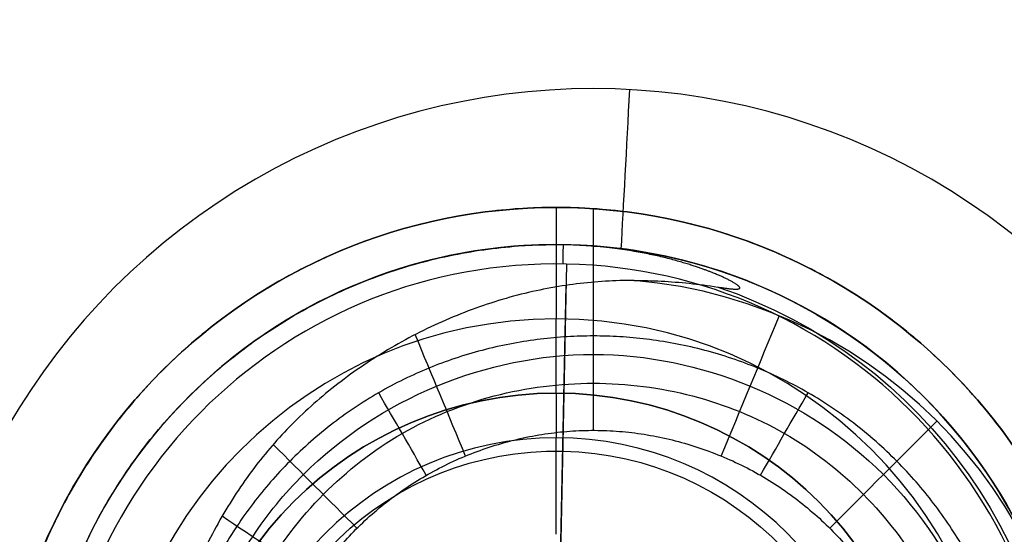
# Model space of a CAD drawing. Header units: centimetres. Extents: x -10.1 to 10.1, y -10.1 to 10.1.
# Tile 200 of 256: x -9.536 to -8.873, y 0.155 to 0.501. Entities that reach past the tile are written whole.
import ezdxf

# ---------------------------------------------------------------- set-up
doc = ezdxf.new("R2010")
doc.units = ezdxf.units.CM
doc.layers.add('Default', color=7, linetype='Continuous', true_color=0x000000)

msp = doc.modelspace()

# ---------------------------------------------------------------- linework, layer by layer
at = {"layer": 'Default'}
for p, q in [((-9.175, 0.375, -0.02), (-9.175, 0.3, -0.02)), ((-9.15, 0.2885, -0.45133), (-9.15, 0.37417, -0.56555)), ((-9.16773, 0.34992, -0.687), (-9.16773, 0.34992, -0.66301)), ((-9.168, 0.33693, -0.7), (-9.17292, 0.09998, -0.7)), ((-9.17188, 0.14997, -0.50996), (-9.16829, 0.32268, -0.63092)), ((-9.175, 0.25, -0.07), (-9.175, 0.3, -0.07)), ((-9.175, 0.155, -0.45), (-9.175, 0.22, -0.45))]:
    msp.add_line(p, q, dxfattribs=at)
at = {"layer": 'Default', "extrusion": (0, 0, -1)}
for centre, radius, start, end in [((0, 0, -0.1), 10.05, 0, 180), ((0, 0, 0.3), 10.05, 0, 180), ((9.175, 0, 0.02), 0.375, 270, 90), ((9.175, 0, 0.02), 0.375, 90, 270), ((9.175, 0, 0.66301), 0.35, 85.83181, 181.19079), ((9.175, 0, 0.64254), 0.33934, 108.68064, 181.19079), ((9.175, 0, 0.07), 0.25, 270, 90), ((9.175, 0, 0.42), 0.25, 90, 270), ((9.175, 0, 0.07), 0.25, 90, 270), ((9.175, 0, 0.55268), 0.21101, 1.19079, 181.19078)]:
    msp.add_arc(centre, radius, start, end, dxfattribs=at)
at = {"layer": 'Default'}
for centre, radius, start, end in [((0, 0, -0.7), 10.05, 0, 180), ((-9.175, 0, -0.31), 0.375, 90, 270), ((-9.175, 0, -0.29389), 0.375, 270, 90), ((-9.175, 0, -0.687), 0.35, 358.80921, 178.80921), ((-9.175, 0, -0.67501), 0.35, 358.80921, 139.00248), ((-9.175, 0, -0.7), 0.337, 358.80921, 178.80921), ((-9.175, 0, -0.7), 0.337, 358.80921, 178.80921), ((-9.175, 0, -0.02), 0.3, 90, 270), ((-9.175, 0, -0.07), 0.3, 90, 270), ((-9.175, 0, -0.045), 0.3, 90, 270), ((-9.175, 0, -0.02), 0.3, 270, 90), ((-9.175, 0, -0.07), 0.3, 270, 90), ((-9.175, 0, -0.045), 0.3, 270, 90), ((-9.175, 0, -0.42), 0.25, 90, 270), ((-9.175, 0, -0.245), 0.25, 90, 270), ((-9.175, 0, -0.245), 0.25, 270, 90), ((-9.175, 0, -0.45), 0.22, 90, 270), ((-9.175, 0, -0.45), 0.22, 270, 90)]:
    msp.add_arc(centre, radius, start, end, dxfattribs=at)
at = {"layer": 'Default', "extrusion": (-7.23776e-08, -4.1575e-05, 1)}
msp.add_arc((-9.15, -0.00002, -0.7), 0.45498, 359.99843, 180.00401, dxfattribs=at)
at = {"layer": 'Default', "extrusion": (0.998543, -0.053958, -4.36494e-06)}
msp.add_arc((-0.03873, -0.54003, -9.13667), 0.15999, 227.74379, 270.00127, dxfattribs=at)
at = {"layer": 'Default', "extrusion": (0.999906, -0.013745, 0)}
msp.add_arc((0.21089, -0.687, -9.17413), 0.013, 270, 0, dxfattribs=at)
at = {"layer": 'Default', "extrusion": (0.999872, -0.016019, 0)}
msp.add_arc((0.17802, -0.66301, -9.17382), 0.025, 0, 4.3025, dxfattribs=at)
at = {"layer": 'Default', "extrusion": (-4.47104e-05, -2.73751e-05, 1)}
msp.add_arc((-9.15001, -0.00001, -0.63561), 0.32698, 359.99861, 85.19397, dxfattribs=at)
at = {"layer": 'Default'}
for points, degree in [([(-9.175, 0.375, -0.56778), (-9.1832, 0.375, -0.5685), (-9.1996, 0.37446, -0.56995), (-9.22409, 0.37204, -0.57211), (-9.24836, 0.36803, -0.57424), (-9.27233, 0.36243, -0.57634), (-9.29586, 0.35527, -0.57838), (-9.31888, 0.34659, -0.58038), (-9.34127, 0.33642, -0.58231), (-9.36293, 0.32482, -0.58418), (-9.3838, 0.31181, -0.58597), (-9.40376, 0.29748, -0.58767), (-9.42273, 0.28188, -0.58929), (-9.44065, 0.26506, -0.59081), (-9.45741, 0.24713, -0.59223), (-9.47296, 0.22813, -0.59354), (-9.48724, 0.20817, -0.59474), (-9.50017, 0.18733, -0.59583), (-9.51171, 0.16568, -0.5968), (-9.52181, 0.14334, -0.59765), (-9.53043, 0.12039, -0.59837), (-9.53753, 0.09692, -0.59896), (-9.54309, 0.07305, -0.59942), (-9.54707, 0.04887, -0.59976), (-9.54947, 0.02449, -0.59996), (-9.55, 0.00816, -0.6), (-9.55, 0, -0.6)], 3), ([(-9.175, 0.375, -0.02), (-9.175, 0.375, -0.29389), (-9.175, 0.375, -0.56778)], 2), ([(-8.8, 0, -0.53333), (-8.8, 0.00816, -0.53333), (-8.80053, 0.02448, -0.53338), (-8.80293, 0.04886, -0.53361), (-8.80691, 0.07303, -0.53399), (-8.81246, 0.09688, -0.53452), (-8.81955, 0.12034, -0.53519), (-8.82816, 0.14328, -0.53601), (-8.83826, 0.16562, -0.53696), (-8.84979, 0.18726, -0.53805), (-8.86272, 0.2081, -0.53927), (-8.87698, 0.22806, -0.54061), (-8.89253, 0.24706, -0.54206), (-8.90928, 0.26499, -0.54363), (-8.92719, 0.28181, -0.54529), (-8.94616, 0.29742, -0.54705), (-8.96612, 0.31176, -0.5489), (-8.98699, 0.32478, -0.55082), (-9.00866, 0.33639, -0.5528), (-9.03106, 0.34657, -0.55484), (-9.05409, 0.35526, -0.55694), (-9.07763, 0.36242, -0.55907), (-9.1016, 0.36802, -0.56123), (-9.12589, 0.37204, -0.5634), (-9.15039, 0.37446, -0.56559), (-9.1668, 0.375, -0.56705), (-9.175, 0.375, -0.56778)], 3), ([(-9.52492, 0.00727, -0.67857), (-9.52476, 0.0151, -0.67856), (-9.52391, 0.03075, -0.67853), (-9.52106, 0.05409, -0.67842), (-9.51666, 0.07717, -0.67825), (-9.5107, 0.09993, -0.67801), (-9.50326, 0.1222, -0.67772), (-9.49431, 0.14396, -0.67736), (-9.48394, 0.16504, -0.67694), (-9.47217, 0.1854, -0.67646), (-9.45907, 0.20491, -0.67592), (-9.4447, 0.22349, -0.67531), (-9.42908, 0.24109, -0.67463), (-9.41235, 0.25758, -0.6739), (-9.39453, 0.27293, -0.67309), (-9.37574, 0.28703, -0.67223), (-9.35603, 0.29986, -0.67129), (-9.33548, 0.31133, -0.6703), (-9.31425, 0.32139, -0.66924), (-9.29237, 0.33001, -0.66812), (-9.26998, 0.33714, -0.66693), (-9.2471, 0.34276, -0.66569), (-9.22386, 0.34684, -0.66438), (-9.20826, 0.3485, -0.66347), (-9.20044, 0.34907, -0.66301)], 3), ([(-9.06631, 0.32146, -0.64254), (-9.06581, 0.32138, -0.6426), (-9.06484, 0.32123, -0.64272), (-9.06348, 0.32103, -0.6429), (-9.06221, 0.32084, -0.64308), (-9.06102, 0.32067, -0.64326), (-9.05992, 0.32052, -0.64344), (-9.05891, 0.3204, -0.64362), (-9.05798, 0.32029, -0.6438), (-9.05712, 0.3202, -0.64398), (-9.05633, 0.32013, -0.64416), (-9.05561, 0.32007, -0.64434), (-9.05495, 0.32004, -0.64451), (-9.05436, 0.32002, -0.64469), (-9.05382, 0.32002, -0.64487), (-9.05333, 0.32004, -0.64505), (-9.05289, 0.32008, -0.64524), (-9.05249, 0.32014, -0.64544), (-9.05213, 0.32023, -0.64566), (-9.05182, 0.32036, -0.6459), (-9.05159, 0.32054, -0.64617), (-9.05147, 0.32079, -0.64648), (-9.0515, 0.3211, -0.6468), (-9.05167, 0.32144, -0.64711), (-9.05194, 0.32179, -0.64739), (-9.05232, 0.32217, -0.64767), (-9.05278, 0.32256, -0.64794), (-9.0533, 0.32296, -0.64819), (-9.0539, 0.32339, -0.64845), (-9.0546, 0.32384, -0.6487), (-9.0554, 0.32433, -0.64897), (-9.05629, 0.32485, -0.64923), (-9.05724, 0.32538, -0.64949), (-9.05825, 0.32591, -0.64975), (-9.05929, 0.32644, -0.64999), (-9.06035, 0.32697, -0.65023), (-9.06141, 0.32747, -0.65045), (-9.06246, 0.32796, -0.65066), (-9.06352, 0.32845, -0.65086), (-9.06463, 0.32894, -0.65107), (-9.06581, 0.32945, -0.65127), (-9.06707, 0.32998, -0.65149), (-9.06845, 0.33055, -0.65171), (-9.06997, 0.33117, -0.65195), (-9.07166, 0.33183, -0.65221), (-9.07354, 0.33254, -0.65248), (-9.07564, 0.33332, -0.65277), (-9.07799, 0.33415, -0.65309), (-9.0806, 0.33505, -0.65342), (-9.08353, 0.33601, -0.65378), (-9.08677, 0.33703, -0.65416), (-9.09038, 0.33811, -0.65457), (-9.09437, 0.33924, -0.655), (-9.09878, 0.34041, -0.65545), (-9.10347, 0.34158, -0.65591), (-9.10818, 0.34266, -0.65636), (-9.1131, 0.3437, -0.65681), (-9.11835, 0.34472, -0.65727), (-9.12404, 0.34572, -0.65775), (-9.1303, 0.3467, -0.65826), (-9.13724, 0.34763, -0.6588), (-9.145, 0.34848, -0.65939), (-9.15368, 0.34921, -0.66001), (-9.16341, 0.34975, -0.66069), (-9.17429, 0.35001, -0.66141), (-9.18648, 0.34988, -0.66218), (-9.19563, 0.34943, -0.66273), (-9.20044, 0.34907, -0.66301)], 3), ([(-9.12258, 0.32583, -0.63601), (-9.12899, 0.3259, -0.63535), (-9.14187, 0.32549, -0.63388), (-9.16123, 0.3238, -0.63172), (-9.18094, 0.32068, -0.62936), (-9.20111, 0.31613, -0.62688), (-9.22147, 0.3101, -0.62432), (-9.24183, 0.3026, -0.62174), (-9.26193, 0.29368, -0.6192), (-9.28149, 0.28345, -0.61677), (-9.30024, 0.27206, -0.61446), (-9.31794, 0.25967, -0.6123), (-9.33442, 0.24647, -0.61029), (-9.34953, 0.23265, -0.60841), (-9.36319, 0.21839, -0.60664), (-9.37565, 0.20351, -0.60488), (-9.38759, 0.18717, -0.60308), (-9.39879, 0.1695, -0.60132), (-9.40912, 0.15064, -0.59966), (-9.41839, 0.13078, -0.59819), (-9.42647, 0.11015, -0.59695), (-9.43324, 0.08906, -0.59599), (-9.43861, 0.06778, -0.59531), (-9.44256, 0.04661, -0.5949), (-9.44506, 0.02579, -0.59471), (-9.44581, 0.01228, -0.59469), (-9.44595, 0.00563, -0.59469)], 3), ([(-9.15, 0.22501, -0.50001), (-9.15, 0.25827, -0.54436), (-9.15, 0.29154, -0.58872), (-9.15, 0.3248, -0.63307)], 3), ([(-9.12258, 0.32583, -0.63601), (-9.11662, 0.32584, -0.63668), (-9.1045, 0.32561, -0.63808), (-9.08542, 0.32411, -0.64026), (-9.07271, 0.32246, -0.64176), (-9.06631, 0.32146, -0.64254)], 3), ([(-9.175, 0.3, -0.07), (-9.175, 0.3, -0.045), (-9.175, 0.3, -0.02)], 2), ([(-9.06398, 0.20763, -0.50001), (-9.05098, 0.23901, -0.54535), (-9.03798, 0.27038, -0.59068), (-9.02498, 0.30176, -0.63602)], 3), ([(-8.861, 0, -0.452), (-8.861, 0.00397, -0.452), (-8.86117, 0.01194, -0.45199), (-8.86195, 0.02407, -0.45196), (-8.86325, 0.03614, -0.45192), (-8.86501, 0.04788, -0.45187), (-8.86724, 0.05943, -0.45181), (-8.87015, 0.07178, -0.45175), (-8.87409, 0.08567, -0.45168), (-8.87968, 0.10193, -0.4516), (-8.88693, 0.11935, -0.45155), (-8.89547, 0.13656, -0.45152), (-8.90494, 0.15289, -0.45152), (-8.91532, 0.16844, -0.45156), (-8.92658, 0.18318, -0.45162), (-8.93883, 0.19729, -0.45171), (-8.95233, 0.21093, -0.45181), (-8.96711, 0.22397, -0.4519), (-8.98282, 0.23599, -0.45198), (-8.99914, 0.24677, -0.45201), (-9.01588, 0.25621, -0.45198), (-9.03276, 0.26429, -0.4519), (-9.05001, 0.2712, -0.45179), (-9.06799, 0.27708, -0.45166), (-9.08665, 0.28184, -0.45154), (-9.10529, 0.2853, -0.45144), (-9.12338, 0.28748, -0.45137), (-9.14115, 0.28854, -0.45133), (-9.15878, 0.28855, -0.45133), (-9.17656, 0.28749, -0.45137), (-9.19466, 0.2853, -0.45144), (-9.21331, 0.28185, -0.45154), (-9.23197, 0.27709, -0.45166), (-9.24994, 0.27122, -0.45179), (-9.26719, 0.26431, -0.4519), (-9.28408, 0.25624, -0.45198), (-9.30082, 0.24679, -0.45201), (-9.31715, 0.23601, -0.45198), (-9.33286, 0.22399, -0.4519), (-9.34764, 0.21096, -0.45181), (-9.36114, 0.19732, -0.45171), (-9.3734, 0.18321, -0.45162), (-9.38465, 0.16847, -0.45156), (-9.39505, 0.15292, -0.45152), (-9.40451, 0.13659, -0.45152), (-9.41305, 0.11938, -0.45155), (-9.42031, 0.10195, -0.4516), (-9.4259, 0.0857, -0.45168), (-9.42985, 0.0718, -0.45175), (-9.43276, 0.05945, -0.45181), (-9.43498, 0.04789, -0.45187), (-9.43675, 0.03615, -0.45192), (-9.43805, 0.02408, -0.45196), (-9.43883, 0.01195, -0.45199), (-9.439, 0.00397, -0.452), (-9.439, 0, -0.452)], 3), ([(-9.23603, 0.20763, -0.50002), (-9.24732, 0.23491, -0.53942), (-9.25862, 0.26218, -0.57883), (-9.26992, 0.28945, -0.61823)], 3), ([(-9.15, 0.22497, -0.50002), (-9.15, 0.24615, -0.48379), (-9.15, 0.26733, -0.46756), (-9.15, 0.2885, -0.45133)], 3), ([(-9.26249, 0.19483, -0.50002), (-9.27316, 0.21332, -0.48401), (-9.28383, 0.2318, -0.46801), (-9.2945, 0.25028, -0.452)], 3), ([(-9.175, 0.25, -0.07), (-9.175, 0.25, -0.245), (-9.175, 0.25, -0.42)], 2), ([(-9.175, 0.25, -0.42), (-9.175, 0.235, -0.435), (-9.175, 0.22, -0.45)], 2), ([(-9.03751, 0.19483, -0.50002), (-9.02684, 0.21332, -0.48401), (-9.01617, 0.2318, -0.46801), (-9.0055, 0.25028, -0.452)], 3), ([(-8.9909, 0.1591, -0.50001), (-8.96685, 0.18315, -0.54534), (-8.94281, 0.20719, -0.59068), (-8.91877, 0.23123, -0.63601)], 3), ([(-9.37498, 0, -0.50003), (-9.37498, 0.00023, -0.50003), (-9.37501, 0.00068, -0.49999), (-9.37499, 0.00135, -0.5), (-9.37499, 0.00205, -0.5), (-9.37498, 0.00279, -0.5), (-9.37497, 0.00359, -0.5), (-9.37495, 0.00448, -0.5), (-9.37493, 0.00546, -0.5), (-9.37489, 0.00658, -0.50001), (-9.37485, 0.00783, -0.50001), (-9.3748, 0.00916, -0.50001), (-9.37473, 0.01054, -0.50001), (-9.37466, 0.0119, -0.50001), (-9.37458, 0.01322, -0.50001), (-9.37451, 0.01444, -0.50001), (-9.37442, 0.01562, -0.50002), (-9.37434, 0.01678, -0.50002), (-9.37424, 0.01795, -0.50002), (-9.37414, 0.01916, -0.50002), (-9.37402, 0.02045, -0.50002), (-9.37388, 0.02185, -0.50002), (-9.37372, 0.02338, -0.50003), (-9.37353, 0.02508, -0.50003), (-9.37331, 0.02698, -0.50003), (-9.37303, 0.0291, -0.50004), (-9.3727, 0.03149, -0.50004), (-9.3723, 0.03416, -0.50005), (-9.37181, 0.03715, -0.50005), (-9.37122, 0.04048, -0.50006), (-9.3705, 0.04419, -0.50006), (-9.36962, 0.04829, -0.50007), (-9.36857, 0.05281, -0.50008), (-9.3673, 0.05778, -0.50009), (-9.36578, 0.0632, -0.5001), (-9.36396, 0.06909, -0.50011), (-9.3618, 0.07545, -0.50011), (-9.35927, 0.08223, -0.50012), (-9.35625, 0.08958, -0.50013), (-9.35258, 0.09766, -0.50012), (-9.34808, 0.10658, -0.50012), (-9.34252, 0.11642, -0.5001), (-9.33564, 0.12721, -0.50006), (-9.32729, 0.13872, -0.50002), (-9.31721, 0.15082, -0.49998), (-9.30545, 0.16295, -0.49997), (-9.29259, 0.17427, -0.50001), (-9.27913, 0.18441, -0.50005), (-9.26498, 0.1935, -0.5001), (-9.25005, 0.20159, -0.50012), (-9.2344, 0.20861, -0.50012), (-9.21817, 0.21447, -0.5001), (-9.20149, 0.21912, -0.50007), (-9.18469, 0.22245, -0.50003), (-9.16796, 0.22447, -0.50001), (-9.15128, 0.22521, -0.5), (-9.13461, 0.22467, -0.50001), (-9.11789, 0.22284, -0.50003), (-9.10111, 0.21972, -0.50006), (-9.0844, 0.21528, -0.50009), (-9.06806, 0.20959, -0.50011), (-9.05223, 0.20271, -0.50012), (-9.03705, 0.19469, -0.5001), (-9.02262, 0.18562, -0.50006), (-9.00899, 0.17554, -0.50001), (-8.99621, 0.1645, -0.49998), (-8.98429, 0.15249, -0.49998), (-8.9733, 0.13955, -0.50002), (-8.96326, 0.12573, -0.50007), (-8.95434, 0.11124, -0.50011), (-8.94657, 0.0962, -0.50013), (-8.93992, 0.0806, -0.50012), (-8.93439, 0.06442, -0.5001), (-8.93009, 0.04789, -0.50007), (-8.92709, 0.0314, -0.50004), (-8.92535, 0.01524, -0.5), (-8.92503, 0.005, -0.50003), (-8.92502, 0, -0.50003)], 3), ([(-9.30911, 0.15911, -0.50002), (-9.32789, 0.17789, -0.53544), (-9.34668, 0.19668, -0.57086), (-9.36546, 0.21546, -0.60628)], 3), ([(-9.33691, 0.12501, -0.50002), (-9.35791, 0.13905, -0.53372), (-9.37891, 0.15309, -0.56742), (-9.3999, 0.16714, -0.60112)], 3)]:
    msp.add_open_spline(points, degree=degree, dxfattribs=at)
for points, knots in [([(-9.42607, 0, -0.56809), (-9.42481, 0.00056, -0.56809), (-9.42663, 0.00169, -0.56809), (-9.42571, 0.00395, -0.56809), (-9.42618, 0.0079, -0.56809), (-9.42547, 0.01579, -0.56809), (-9.42452, 0.03155, -0.56809), (-9.42094, 0.0539, -0.56809), (-9.41429, 0.0802, -0.56809), (-9.40203, 0.11427, -0.56809), (-9.38078, 0.15436, -0.56809), (-9.33511, 0.21058, -0.56809), (-9.25819, 0.26111, -0.56809), (-9.15, 0.28354, -0.56809), (-9.04181, 0.26111, -0.56809), (-8.91873, 0.18026, -0.56809), (-8.87406, 0.07225, -0.56809), (-8.87393, 0, -0.56809), (-8.87393, 0, -0.56809)], [-0.000002, -0.000002, -0.000002, -0.000002, 0.001951, 0.003904, 0.00781, 0.015623, 0.031248, 0.062498, 0.093749, 0.124999, 0.187499, 0.25, 0.375, 0.5, 0.625, 0.75, 1, 1.000002, 1.000002, 1.000002, 1.000002]), ([(-9.40736, 0, -0.47573), (-9.40735, 0.04492, -0.47573), (-9.38235, 0.1344, -0.47573), (-9.28493, 0.23368, -0.47573), (-9.15, 0.26816, -0.47573), (-9.01507, 0.23368, -0.47573), (-8.91765, 0.1344, -0.47573), (-8.89265, 0.04492, -0.47573), (-8.89264, 0, -0.47573)], [0, 0, 0, 0, 0.1666667, 0.3333333, 0.5, 0.6666666, 0.8333333, 0.9999999, 0.9999999, 0.9999999, 0.9999999])]:
    msp.add_open_spline(points, degree=3, knots=knots, dxfattribs=at)

doc.saveas('drawing.dxf')
